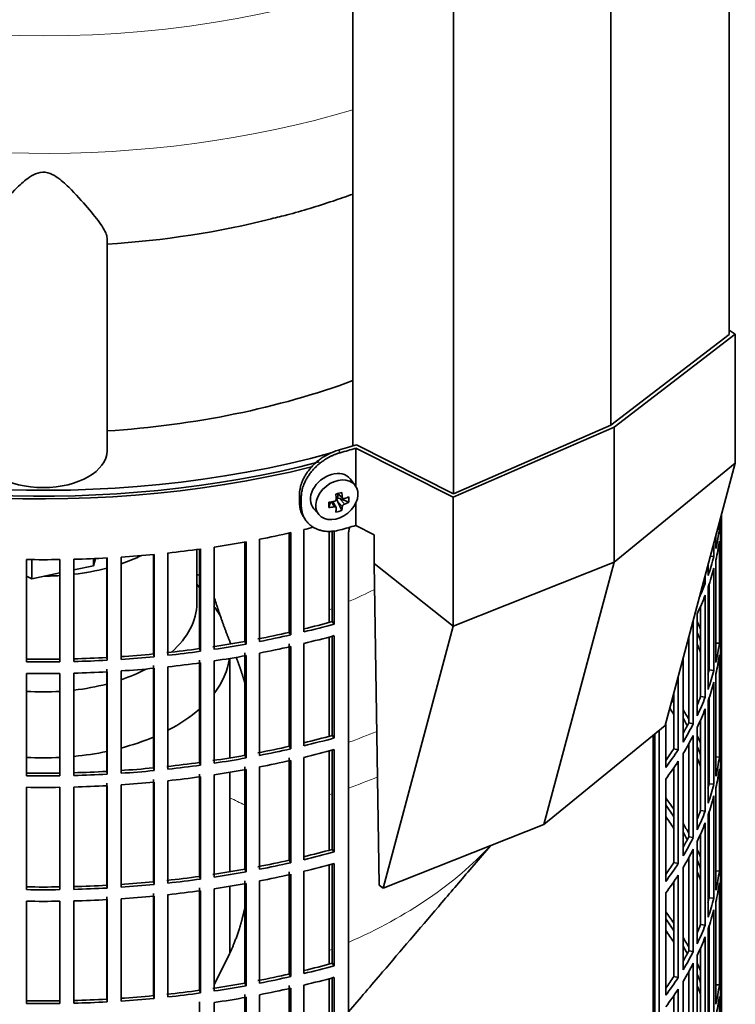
# Model space of a CAD drawing. Header units: millimetres. Extents: x 400 to 1291, y -2194 to 1779.
# Tile 7 of 31: x 1137 to 1288, y -1989 to -1781. Entities that reach past the tile are written whole.
import ezdxf

# ---------------------------------------------------------------- set-up
doc = ezdxf.new("R2010")
doc.units = ezdxf.units.MM
for name, color, linetype in [('M5X8_UNI7687', 7, 'Continuous'), ('MID_344-5', 7, 'Continuous'), ('VSI184-254_GIUNT', 7, 'Continuous'), ('VSI344-454_FILTR', 7, 'Continuous'), ('VSI344-454_SUPPO', 7, 'Continuous'), ('VSI344-454_TERMI', 7, 'Continuous'), ('VSI344_DIFFUSORE', 7, 'Continuous')]:
    doc.layers.add(name, color=color, linetype=linetype)

# ---------------------------------------------------------------- blocks, each defined once
blk = doc.blocks.new('SE4')
at = {"layer": 'M5X8_UNI7687', "color": 7, "linetype": 'Continuous', "lineweight": 35}
for p, q in [((1208.03, -1879.78), (1207.03, -1878.43)), ((1204.22, -1881.49), (1205.39, -1882.5)), ((1204.3, -1881.56), (1204.3, -1882.44)), ((1202.43, -1884.45), (1202.78, -1883.27)), ((1203.96, -1884.44), (1203.26, -1883.19)), ((1205.17, -1885.05), (1204.27, -1883.08)), ((1206.66, -1883.31), (1204.72, -1882.55)), ((1199.25, -1884.71), (1200.36, -1885.97))]:
    blk.add_line(p, q, dxfattribs=at)
at = {"layer": 'M5X8_UNI7687', "color": 4, "linetype": 'Continuous', "lineweight": 9}
for p, q in [((1204.35, -1881.46), (1205.28, -1882.26)), ((1203.54, -1884.29), (1202.95, -1883.24)), ((1205.28, -1884.23), (1204.27, -1883.08)), ((1204.72, -1882.55), (1205.73, -1883.7))]:
    blk.add_line(p, q, dxfattribs=at)
at = {"layer": 'M5X8_UNI7687', "color": 7, "linetype": 'Continuous', "lineweight": 35}
for centre, major_axis, ratio, start_param, end_param in [((1203.07, -1881.48), (3.89, 3.14), 0.739997, 0, 3.172175), ((1203.07, -1881.48), (3.89, 3.14), 0.739997, 6.252603, 6.283185), ((1201.38, -1881.89), (8.97, 2.29), 0.035701, -1.293098, -1.143406), ((1200.59, -1878.21), (2.06, -9.79), 0.279258, 1.046834, 1.161394), ((1204.53, -1882.74), (0.391, 0.312), 0.744948, 1.56038, 2.087178), ((1204.73, -1882.96), (-0.837, 0.408), 0.40333, 4.914112, 5.432313), ((1200.31, -1878.28), (3.16, -9.49), 0.408248, 1.007206, 1.121766), ((1200.45, -1878.37), (9.99, 0.43), 0.510658, -1.036687, -0.922127), ((1198.6, -1880.14), (6.65, -6.44), 0.71261, 0.529363, 0.679055), ((1204.16, -1878.65), (-1.01, -9.2), 0.152739, -1.021742, -0.87205), ((1200.45, -1878.37), (9.99, 0.43), 0.510658, -1.393505, -1.278945), ((1200.45, -1878.12), (9.99, -0.48), 0.639648, -1.340934, -1.226375), ((1204.73, -1882.96), (-0.449, 0.845), 0.482969, 0.934611, 1.452812), ((1200.31, -1878.28), (3.16, -9.49), 0.408248, 0.650389, 0.764948), ((1200.45, -1878.12), (9.99, -0.48), 0.639648, -0.984117, -0.869557), ((1200.59, -1878.21), (2.06, -9.79), 0.279258, 0.690017, 0.804576), ((1201.38, -1876.89), (7.61, -5.28), 0.901051, 5.557555, 5.707247)]:
    blk.add_ellipse(centre, major_axis=major_axis, ratio=ratio, start_param=start_param, end_param=end_param, dxfattribs=at)
blk.add_ellipse((1204.12, -1882.79), major_axis=(-3.84, -3.1), ratio=0.739997, dxfattribs=at)
for points in [[(1205.28, -1882.26), (1205.28, -1882.27), (1205.28, -1882.3), (1205.29, -1882.34), (1205.3, -1882.38), (1205.32, -1882.41), (1205.34, -1882.44), (1205.36, -1882.47), (1205.39, -1882.5), (1205.42, -1882.52), (1205.45, -1882.54), (1205.49, -1882.55), (1205.53, -1882.56), (1205.56, -1882.57), (1205.6, -1882.57), (1205.64, -1882.57), (1205.68, -1882.56), (1205.71, -1882.55), (1205.73, -1882.54)], [(1203.54, -1883.13), (1203.55, -1883.13), (1203.59, -1883.12), (1203.63, -1883.11), (1203.68, -1883.09), (1203.72, -1883.07), (1203.76, -1883.04), (1203.8, -1883.01), (1203.83, -1882.98), (1203.87, -1882.94), (1203.9, -1882.9), (1203.92, -1882.86), (1203.94, -1882.82), (1203.96, -1882.78), (1203.98, -1882.74), (1203.98, -1882.69), (1203.99, -1882.65), (1203.99, -1882.62), (1203.99, -1882.6)], [(1203.99, -1884.58), (1203.99, -1884.56), (1203.99, -1884.54), (1203.98, -1884.5), (1203.98, -1884.47), (1203.96, -1884.44), (1203.94, -1884.41), (1203.92, -1884.39), (1203.9, -1884.36), (1203.87, -1884.34), (1203.83, -1884.32), (1203.8, -1884.31), (1203.76, -1884.3), (1203.72, -1884.29), (1203.68, -1884.28), (1203.63, -1884.28), (1203.59, -1884.29), (1203.55, -1884.29), (1203.54, -1884.29)], [(1205.73, -1883.7), (1205.71, -1883.71), (1205.68, -1883.72), (1205.64, -1883.74), (1205.6, -1883.76), (1205.56, -1883.79), (1205.53, -1883.82), (1205.49, -1883.85), (1205.45, -1883.89), (1205.42, -1883.92), (1205.39, -1883.96), (1205.36, -1884), (1205.34, -1884.04), (1205.32, -1884.08), (1205.3, -1884.12), (1205.29, -1884.15), (1205.28, -1884.19), (1205.28, -1884.22), (1205.28, -1884.23)]]:
    blk.add_open_spline(points, degree=3, dxfattribs=at)
at = {"layer": 'MID_344-5', "color": 7, "linetype": 'Continuous', "lineweight": 35}
for p, q in [((1287.13, -1847.82), (1287.13, -965.33)), ((1262.07, -1867.03), (1262.07, -984.3)), ((1207.52, -988.61), (1207.52, -1871.42)), ((1228.81, -1881.5), (1228.81, -998.77))]:
    blk.add_line(p, q, dxfattribs=at)
at = {"layer": 'VSI184-254_GIUNT', "color": 7, "linetype": 'Continuous', "lineweight": 35}
for p, q in [((1174.5, -1904.67), (1174.5, -1893.3)), ((1175.06, -1901.38), (1174.5, -1900.66)), ((1181.5, -1937.38), (1181.5, -1916.34)), ((1181.5, -1961.47), (1181.5, -1940.43)), ((1181.5, -1978.53), (1181.5, -1964.52))]:
    blk.add_line(p, q, dxfattribs=at)
for centre, major_axis, start_param, end_param in [((1142, -1880.17), (-32.5, 0), -4.180525, -4.017085), ((1142, -1880.17), (-32.5, 0), 1.577864, 1.67924), ((1142, -1880.17), (-32.5, 0), 1.772095, 1.997343), ((1142, -1904.67), (-32.5, 0), 2.557531, 3.141593), ((1142, -1914.57), (39.5, 0), 0.310962, 0.420534), ((1142, -1914.57), (39.5, 0), 5.869049, 6.204321), ((1142, -1904.67), (-32.5, 0), -4.180525, -3.976979), ((1142, -1904.67), (-32.5, 0), 1.772095, 1.997343), ((1142, -1904.67), (-32.5, 0), 1.462353, 1.67924), ((1142, -1914.57), (39.5, 0), -0.839288, -0.579133), ((1142, -1914.57), (39.5, 0), -1.14036, -0.9396), ((1142, -1914.57), (39.5, 0), 4.877649, 5.059742), ((1142, -1914.57), (39.5, 0), 4.62322, 4.801558)]:
    blk.add_ellipse(centre, major_axis=major_axis, ratio=0.57735, start_param=start_param, end_param=end_param, dxfattribs=at)
at = {"layer": 'VSI344-454_FILTR', "color": 7, "linetype": 'Continuous', "lineweight": 35}
for p, q in [((1198.77, -1875.84), (1198.78, -1875.84)), ((1285.49, -1907.37), (1285.49, -1885.98)), ((1285.5, -2032.45), (1285.5, -1885.95)), ((1285.04, -1889.06), (1285.04, -1887.67)), ((1285.25, -1887.34), (1285.25, -1886.9)), ((1194.03, -1910.84), (1194.03, -1889.82)), ((1194.37, -1911.38), (1194.37, -1889.74)), ((1197.14, -1910.73), (1197.14, -1889.1)), ((1203.16, -1908.55), (1203.16, -1889.32)), ((1203.56, -1909.08), (1203.56, -1889.28)), ((1206.59, -2111.33), (1206.59, -1890.06)), ((1284.3, -1893.09), (1284.3, -1890.42)), ((1284.67, -1889.03), (1285.04, -1889.06)), ((1285.25, -1911.42), (1285.25, -1889.79)), ((1178.16, -1914.42), (1178.16, -1892.78)), ((1184.65, -1912.75), (1184.65, -1891.71)), ((1184.92, -1913.3), (1184.92, -1891.66)), ((1187.76, -1912.77), (1187.76, -1891.13)), ((1283.89, -1894.8), (1283.89, -1891.97)), ((1285.04, -1913.14), (1285.04, -1891.51)), ((1158.48, -1916.55), (1158.48, -1894.91)), ((1165.31, -1915.41), (1165.31, -1894.36)), ((1165.45, -1915.98), (1165.45, -1894.34)), ((1168.39, -1915.68), (1168.39, -1894.04)), ((1175.06, -1914.27), (1175.06, -1893.23)), ((1175.27, -1914.84), (1175.27, -1893.2)), ((1283.15, -1894.73), (1283.89, -1894.8)), ((1138.48, -1917.07), (1138.48, -1895.43)), ((1145.52, -1917.07), (1145.52, -1895.43)), ((1148.5, -1917.01), (1148.5, -1895.37)), ((1155.45, -1916.15), (1155.45, -1895.09)), ((1155.52, -1916.73), (1155.52, -1895.09)), ((1282.67, -1898.8), (1282.67, -1896.53)), ((1284.3, -1917.18), (1284.3, -1895.54)), ((1282.05, -1900.48), (1282.05, -1898.84)), ((1283.89, -1918.89), (1283.89, -1897.25)), ((1281.62, -1900.42), (1282.05, -1900.48)), ((1282.9, -1918.79), (1282.9, -1900.56)), ((1282.05, -1924.57), (1282.05, -1902.93)), ((1282.67, -1922.89), (1282.67, -1901.25)), ((1281.08, -1924.43), (1281.08, -1905.28)), ((1280.34, -1928.51), (1280.34, -1906.87)), ((1285.25, -1907.36), (1285.49, -1907.37)), ((1203.16, -1908.55), (1203.56, -1909.08)), ((1279.52, -1930.17), (1279.52, -1908.53)), ((1194.03, -1910.84), (1194.37, -1911.38)), ((1203.56, -1933.17), (1203.56, -1911.53)), ((1285.49, -1931.45), (1285.49, -1909.81)), ((1184.65, -1912.75), (1184.92, -1913.3)), ((1194.03, -1934.92), (1194.03, -1913.29)), ((1197.14, -1934.82), (1197.14, -1913.18)), ((1203.16, -1932.64), (1203.16, -1911.64)), ((1278.57, -1929.99), (1278.57, -1911.81)), ((1284.3, -1913.1), (1285.04, -1913.14)), ((1165.31, -1915.41), (1165.45, -1915.98)), ((1175.06, -1914.27), (1175.27, -1914.84)), ((1184.65, -1936.83), (1184.65, -1915.19)), ((1184.92, -1937.39), (1184.92, -1915.75)), ((1187.76, -1936.86), (1187.76, -1915.22)), ((1194.37, -1935.47), (1194.37, -1913.83)), ((1285.04, -1937.23), (1285.04, -1915.59)), ((1285.25, -1935.51), (1285.25, -1913.87)), ((1155.45, -1916.15), (1155.52, -1916.73)), ((1165.31, -1939.49), (1165.31, -1917.86)), ((1175.06, -1938.36), (1175.06, -1916.72)), ((1175.27, -1938.92), (1175.27, -1917.29)), ((1178.16, -1938.51), (1178.16, -1916.87)), ((1277.35, -1934.03), (1277.35, -1916.37)), ((1138.48, -1941.16), (1138.48, -1919.52)), ((1145.52, -1941.16), (1145.52, -1919.52)), ((1148.5, -1941.1), (1148.5, -1919.46)), ((1155.45, -1940.24), (1155.45, -1918.6)), ((1155.52, -1940.81), (1155.52, -1919.17)), ((1158.48, -1940.63), (1158.48, -1918.99)), ((1165.45, -1940.07), (1165.45, -1918.43)), ((1168.39, -1939.77), (1168.39, -1918.13)), ((1282.9, -1918.79), (1283.89, -1918.89)), ((1284.3, -1941.27), (1284.3, -1919.63)), ((1276.33, -1935.65), (1276.33, -1920.18)), ((1283.89, -1942.97), (1283.89, -1921.34)), ((1275.4, -1935.43), (1275.4, -1923.64)), ((1281.08, -1924.43), (1282.05, -1924.57)), ((1282.67, -1946.97), (1282.67, -1925.34)), ((1282.9, -1942.87), (1282.9, -1924.64)), ((1282.05, -1948.66), (1282.05, -1927.02)), ((1273.69, -1939.41), (1273.69, -1930.01)), ((1278.57, -1929.99), (1279.52, -1930.17)), ((1281.08, -1948.52), (1281.08, -1929.37)), ((1271.41, -2071.79), (1271.41, -1932.28)), ((1272.32, -2072.03), (1272.32, -1931.53)), ((1280.34, -1952.6), (1280.34, -1930.96)), ((1285.25, -1931.45), (1285.49, -1931.45)), ((1203.16, -1932.64), (1203.56, -1933.17)), ((1278.57, -1954.08), (1278.57, -1934.39)), ((1279.52, -1954.25), (1279.52, -1932.62)), ((1285.49, -1955.54), (1285.49, -1933.9)), ((1194.03, -1934.92), (1194.37, -1935.47)), ((1203.16, -1956.73), (1203.16, -1935.73)), ((1203.56, -1957.26), (1203.56, -1935.62)), ((1275.4, -1935.43), (1276.33, -1935.65)), ((1277.35, -1958.12), (1277.35, -1936.48)), ((1175.06, -1938.36), (1175.27, -1938.92)), ((1184.65, -1936.83), (1184.92, -1937.39)), ((1194.03, -1959.01), (1194.03, -1937.37)), ((1194.37, -1959.55), (1194.37, -1937.92)), ((1197.14, -1958.91), (1197.14, -1937.27)), ((1276.33, -1959.73), (1276.33, -1938.1)), ((1284.3, -1937.18), (1285.04, -1937.23)), ((1285.25, -1959.6), (1285.25, -1937.96)), ((1155.45, -1940.24), (1155.52, -1940.81)), ((1165.31, -1939.49), (1165.45, -1940.07)), ((1184.65, -1960.92), (1184.65, -1939.28)), ((1184.92, -1961.47), (1184.92, -1939.84)), ((1187.76, -1960.94), (1187.76, -1939.3)), ((1275.4, -1959.52), (1275.4, -1939.48)), ((1285.04, -1961.32), (1285.04, -1939.68)), ((1155.45, -1964.32), (1155.45, -1942.69)), ((1165.31, -1963.58), (1165.31, -1941.94)), ((1165.45, -1964.15), (1165.45, -1942.52)), ((1168.39, -1963.85), (1168.39, -1942.22)), ((1175.06, -1962.45), (1175.06, -1940.81)), ((1175.27, -1963.01), (1175.27, -1941.37)), ((1178.16, -1962.59), (1178.16, -1940.96)), ((1273.69, -1963.5), (1273.69, -1941.86)), ((1138.48, -1965.24), (1138.48, -1943.6)), ((1145.52, -1965.24), (1145.52, -1943.6)), ((1148.5, -1965.18), (1148.5, -1943.54)), ((1155.52, -1964.9), (1155.52, -1943.26)), ((1158.48, -1964.72), (1158.48, -1943.08)), ((1282.9, -1942.87), (1283.89, -1942.97)), ((1284.3, -1965.35), (1284.3, -1943.72)), ((1283.89, -1967.06), (1283.89, -1945.42)), ((1281.08, -1948.52), (1282.05, -1948.66)), ((1282.9, -1966.96), (1282.9, -1948.73)), ((1282.05, -1972.74), (1282.05, -1951.11)), ((1282.67, -1971.06), (1282.67, -1949.42)), ((1278.57, -1954.08), (1279.52, -1954.25)), ((1280.34, -1976.68), (1280.34, -1955.05)), ((1281.08, -1972.6), (1281.08, -1953.45)), ((1203.16, -1956.73), (1203.56, -1957.26)), ((1279.52, -1978.34), (1279.52, -1956.7)), ((1285.25, -1955.53), (1285.49, -1955.54)), ((1194.03, -1959.01), (1194.37, -1959.55)), ((1278.57, -1978.16), (1278.57, -1958.47)), ((1285.49, -1979.63), (1285.49, -1957.99)), ((1184.65, -1960.92), (1184.92, -1961.47)), ((1194.03, -1983.1), (1194.03, -1961.46)), ((1197.14, -1982.99), (1197.14, -1961.36)), ((1203.16, -1980.81), (1203.16, -1959.82)), ((1203.56, -1981.34), (1203.56, -1959.71)), ((1275.4, -1959.52), (1276.33, -1959.73)), ((1277.35, -1982.2), (1277.35, -1960.57)), ((1284.3, -1961.27), (1285.04, -1961.32)), ((1165.31, -1963.58), (1165.45, -1964.15)), ((1175.06, -1962.45), (1175.27, -1963.01)), ((1184.65, -1985.01), (1184.65, -1963.37)), ((1187.76, -1985.03), (1187.76, -1963.39)), ((1194.37, -1983.64), (1194.37, -1962)), ((1275.4, -1983.61), (1275.4, -1963.57)), ((1276.33, -1983.82), (1276.33, -1962.18)), ((1285.25, -1983.68), (1285.25, -1962.05)), ((1155.45, -1964.32), (1155.52, -1964.9)), ((1175.06, -1986.53), (1175.06, -1964.89)), ((1175.27, -1987.1), (1175.27, -1965.46)), ((1178.16, -1986.68), (1178.16, -1965.04)), ((1184.92, -1985.56), (1184.92, -1963.92)), ((1285.04, -1985.4), (1285.04, -1963.77)), ((1138.48, -1989.33), (1138.48, -1967.69)), ((1145.52, -1989.33), (1145.52, -1967.69)), ((1148.5, -1989.27), (1148.5, -1967.63)), ((1155.45, -1988.41), (1155.45, -1966.77)), ((1155.52, -1988.99), (1155.52, -1967.35)), ((1158.48, -1988.81), (1158.48, -1967.17)), ((1165.31, -1987.67), (1165.31, -1966.03)), ((1165.45, -1988.24), (1165.45, -1966.6)), ((1168.39, -1987.94), (1168.39, -1966.3)), ((1273.69, -1987.59), (1273.69, -1965.95)), ((1282.9, -1966.96), (1283.89, -1967.06)), ((1284.3, -1989.44), (1284.3, -1967.8)), ((1283.89, -1991.15), (1283.89, -1969.51)), ((1281.08, -1972.6), (1282.05, -1972.74)), ((1282.67, -1995.15), (1282.67, -1973.51)), ((1282.9, -1991.05), (1282.9, -1972.82)), ((1282.05, -1996.83), (1282.05, -1975.19)), ((1278.57, -1978.16), (1279.52, -1978.34)), ((1281.08, -1996.69), (1281.08, -1977.54)), ((1280.34, -2000.77), (1280.34, -1979.13)), ((1285.25, -1979.62), (1285.49, -1979.63)), ((1203.16, -1980.81), (1203.56, -1981.34)), ((1279.52, -2002.43), (1279.52, -1980.79)), ((1285.49, -2003.71), (1285.49, -1982.07)), ((1194.03, -1983.1), (1194.37, -1983.64)), ((1203.16, -2004.9), (1203.16, -1983.9)), ((1203.56, -2005.43), (1203.56, -1983.79)), ((1275.4, -1983.61), (1276.33, -1983.82)), ((1278.57, -2002.25), (1278.57, -1982.56)), ((1175.06, -1986.53), (1175.27, -1987.1)), ((1184.65, -1985.01), (1184.92, -1985.56)), ((1194.03, -2007.18), (1194.03, -1985.55)), ((1194.37, -2007.73), (1194.37, -1986.09)), ((1197.14, -2007.08), (1197.14, -1985.44)), ((1276.33, -2007.91), (1276.33, -1986.27)), ((1277.35, -2006.29), (1277.35, -1984.65)), ((1284.3, -1985.36), (1285.04, -1985.4)), ((1285.25, -2007.77), (1285.25, -1986.13)), ((1155.45, -1988.41), (1155.52, -1988.99)), ((1165.31, -1987.67), (1165.45, -1988.24)), ((1184.65, -2009.09), (1184.65, -1987.45)), ((1184.92, -2009.65), (1184.92, -1988.01)), ((1187.76, -2009.12), (1187.76, -1987.48)), ((1275.4, -2007.69), (1275.4, -1987.66)), ((1285.04, -2009.49), (1285.04, -1987.85)), ((1175.06, -2010.62), (1175.06, -1988.98)), ((1178.16, -2010.77), (1178.16, -1989.13))]:
    blk.add_line(p, q, dxfattribs=at)
for centre, radius, start, end in [((1142, -1646.96), 248.5, 269.189, 270.811), ((1142, -1669.75), 246.77, 269.1833, 270.8167), ((1142, -1668.59), 248.5, 269.189, 270.811), ((1142, -1671.04), 248.5, 269.189, 270.811), ((1142, -1693.84), 246.77, 269.1833, 270.8167), ((1142, -1692.68), 248.5, 269.189, 270.811), ((1142, -1695.13), 248.5, 269.189, 270.811), ((1142, -1717.92), 246.77, 269.1833, 270.8167), ((1142, -1716.77), 248.5, 269.189, 270.811), ((1142, -1719.22), 248.5, 269.189, 270.811), ((1142, -1742.01), 246.77, 269.1833, 270.8167), ((1142, -1740.85), 248.5, 269.189, 270.811)]:
    blk.add_arc(centre, radius, start, end, dxfattribs=at)
for centre, major_axis, start_param, end_param in [((1142, -1799.75), (143.5, 0), 2.974441, 5.119162), ((1142, -1799.75), (142.5, 0), 3.141593, 5.134734), ((1142, -1884.87), (143.5, 0), 6.223771, 6.269479), ((1142, -1812.61), (143.5, 0), -1.176432, -1.161145), ((1142, -1882.42), (143.5, 0), -0.059414, -0.051136), ((1142, -1812.61), (143.5, 0), -1.246245, -1.197216), ((1142, -1882.42), (143.5, 0), -0.129227, -0.080212), ((1142, -1812.61), (143.5, 0), -1.316058, -1.267029), ((1142, -1884.87), (143.5, 0), -0.129227, -0.080212), ((1142, -1812.61), (143.5, 0), -1.455685, -1.406655), ((1142, -1812.61), (143.5, 0), -1.385871, -1.336842), ((1142, -1882.42), (143.5, 0), -0.199041, -0.150025), ((1142, -1812.61), (143.5, 0), 4.757688, 4.806717), ((1142, -1978.76), (142.5, 0), 1.33667, 1.340701), ((1142, -1884.87), (143.5, 0), -0.199041, -0.150025), ((1142, -1882.42), (143.5, 0), -0.255831, -0.219838), ((1142, -1884.87), (143.5, 0), -0.268854, -0.219838), ((1142, -1906.5), (143.5, 0), 6.223771, 6.272786), ((1142, -1834.24), (142.5, 0), -1.17351, -1.127231), ((1142, -1834.24), (143.5, 0), -1.176432, -1.127403), ((1142, -1884.87), (143.5, 0), -0.292688, -0.289652), ((1142, -1930.59), (143.5, 0), 0.248961, 0.268854), ((1142, -1834.24), (142.5, 0), -1.246417, -1.197044), ((1142, -1834.24), (143.5, 0), -1.246245, -1.197216), ((1142, -1836.69), (143.5, 0), -1.176432, -1.127403), ((1142, -1930.59), (142.5, 0), 0.219666, 0.24208), ((1142, -1908.95), (143.5, 0), 6.223771, 6.272786), ((1142, -1834.24), (142.5, 0), -1.31623, -1.266857), ((1142, -1834.24), (143.5, 0), -1.316058, -1.267029), ((1142, -1933.04), (142.5, 0), 0.219666, 0.24208), ((1142, -1906.5), (143.5, 0), -0.129227, -0.080212), ((1142, -1834.24), (142.5, 0), -1.455857, -1.406483), ((1142, -1834.24), (142.5, 0), -1.386044, -1.33667), ((1142, -1834.24), (143.5, 0), -1.385871, -1.336842), ((1142, -1836.69), (143.5, 0), -1.316058, -1.267029), ((1142, -1836.69), (143.5, 0), -1.246245, -1.197216), ((1142, -1930.59), (143.5, 0), 0.190538, 0.199041), ((1142, -1908.95), (143.5, 0), -0.129227, -0.080212), ((1142, -1834.24), (142.5, 0), 4.757515, 4.806889), ((1142, -1834.24), (143.5, 0), 4.757688, 4.806717), ((1142, -1834.24), (143.5, 0), -1.455685, -1.406655), ((1142, -1836.69), (143.5, 0), -1.385871, -1.336842), ((1142, -1930.59), (142.5, 0), 0.149853, 0.160574), ((1142, -1836.69), (143.5, 0), 4.757688, 4.806717), ((1142, -1836.69), (143.5, 0), -1.455685, -1.406655), ((1142, -1906.5), (142.5, 0), -0.161977, -0.149853), ((1142, -1906.5), (143.5, 0), -0.199041, -0.150025), ((1142, -1908.95), (143.5, 0), -0.199041, -0.150025), ((1142, -1954.68), (142.5, 0), 0.359293, 0.367215), ((1142, -1906.5), (142.5, 0), -0.24208, -0.219666), ((1142, -1906.5), (143.5, 0), -0.268854, -0.219838), ((1142, -1957.13), (142.5, 0), 0.359293, 0.376293), ((1142, -1954.68), (143.5, 0), 0.312025, 0.338667), ((1142, -1908.95), (143.5, 0), -0.268854, -0.219838), ((1142, -1954.68), (142.5, 0), 0.297119, 0.318145), ((1142, -1906.5), (142.5, 0), -0.318145, -0.28948), ((1142, -1906.5), (143.5, 0), -0.338667, -0.289652), ((1142, -1930.59), (143.5, 0), 6.223771, 6.272786), ((1142, -1858.33), (142.5, 0), -1.17351, -1.127231), ((1142, -1858.33), (143.5, 0), -1.176432, -1.127403), ((1142, -1908.95), (143.5, 0), -0.338667, -0.289652), ((1142, -1954.68), (143.5, 0), 0.248961, 0.268854), ((1142, -1933.04), (143.5, 0), 6.223771, 6.272786), ((1142, -1858.33), (142.5, 0), -1.246417, -1.197044), ((1142, -1858.33), (143.5, 0), -1.246245, -1.197216), ((1142, -1860.78), (143.5, 0), -1.176432, -1.127403), ((1142, -1906.5), (142.5, 0), -0.39195, -0.359293), ((1142, -1906.5), (143.5, 0), -0.40848, -0.359465), ((1142, -1954.68), (142.5, 0), 0.219666, 0.24208), ((1142, -1858.33), (142.5, 0), -1.386044, -1.33667), ((1142, -1858.33), (142.5, 0), -1.31623, -1.266857), ((1142, -1858.33), (143.5, 0), -1.316058, -1.267029), ((1142, -1860.78), (143.5, 0), -1.246245, -1.197216), ((1142, -1908.95), (143.5, 0), -0.40848, -0.359465), ((1142, -1957.13), (142.5, 0), 0.219666, 0.24208), ((1142, -1954.68), (143.5, 0), 0.190538, 0.199041), ((1142, -1930.59), (143.5, 0), -0.129227, -0.080212), ((1142, -1858.33), (142.5, 0), 4.757515, 4.806889), ((1142, -1858.33), (142.5, 0), -1.455857, -1.406483), ((1142, -1858.33), (143.5, 0), -1.455685, -1.406655), ((1142, -1858.33), (143.5, 0), -1.385871, -1.336842), ((1142, -1860.78), (143.5, 0), -1.316058, -1.267029), ((1142, -1933.04), (143.5, 0), -0.129227, -0.080212), ((1142, -1858.33), (143.5, 0), 4.757688, 4.806717), ((1142, -1860.78), (143.5, 0), -1.455685, -1.406655), ((1142, -1860.78), (143.5, 0), -1.385871, -1.336842), ((1142, -1954.68), (142.5, 0), 0.149853, 0.160574), ((1142, -1860.78), (143.5, 0), 4.757688, 4.806717), ((1142, -1930.59), (142.5, 0), -0.161977, -0.149853), ((1142, -1930.59), (143.5, 0), -0.199041, -0.150025), ((1142, -1978.76), (143.5, 0), 0.37741, 0.40848), ((1142, -1933.04), (143.5, 0), -0.199041, -0.150025), ((1142, -1978.76), (142.5, 0), 0.359293, 0.39195), ((1142, -1930.59), (142.5, 0), -0.24208, -0.219666), ((1142, -1930.59), (143.5, 0), -0.268854, -0.219838), ((1142, -1981.21), (142.5, 0), 0.359293, 0.39195), ((1142, -1933.04), (143.5, 0), -0.268854, -0.219838), ((1142, -1978.76), (143.5, 0), 0.312025, 0.338667), ((1142, -1978.76), (142.5, 0), 0.297119, 0.318145), ((1142, -1930.59), (142.5, 0), -0.318145, -0.28948), ((1142, -1930.59), (143.5, 0), -0.338667, -0.289652), ((1142, -1882.42), (142.5, 0), -1.17351, -1.127231), ((1142, -1882.42), (143.5, 0), -1.176432, -1.127403), ((1142, -1933.04), (143.5, 0), -0.338667, -0.289652), ((1142, -1978.76), (143.5, 0), 0.248961, 0.268854), ((1142, -1954.68), (143.5, 0), 6.223771, 6.272786), ((1142, -1882.42), (142.5, 0), -1.246417, -1.197044), ((1142, -1978.76), (142.5, 0), 0.219666, 0.24208), ((1142, -1957.13), (143.5, 0), 6.223771, 6.272786), ((1142, -1882.42), (142.5, 0), -1.31623, -1.266857), ((1142, -1882.42), (143.5, 0), -1.316058, -1.267029), ((1142, -1882.42), (143.5, 0), -1.246245, -1.197216), ((1142, -1884.87), (143.5, 0), -1.176432, -1.127403), ((1142, -1930.59), (142.5, 0), -0.39195, -0.359293), ((1142, -1930.59), (143.5, 0), -0.40848, -0.359465), ((1142, -1981.21), (142.5, 0), 0.219666, 0.24208), ((1142, -1954.68), (143.5, 0), -0.129227, -0.080212), ((1142, -1882.42), (142.5, 0), -1.455857, -1.406483), ((1142, -1882.42), (142.5, 0), -1.386044, -1.33667), ((1142, -1882.42), (143.5, 0), -1.385871, -1.336842), ((1142, -1884.87), (143.5, 0), -1.246245, -1.197216), ((1142, -1933.04), (143.5, 0), -0.40848, -0.359465), ((1142, -1978.76), (143.5, 0), 0.190538, 0.199041), ((1142, -1882.42), (142.5, 0), 4.757515, 4.806889), ((1142, -1882.42), (143.5, 0), 4.757688, 4.806717), ((1142, -1882.42), (143.5, 0), -1.455685, -1.406655), ((1142, -1884.87), (143.5, 0), -1.385871, -1.336842), ((1142, -1884.87), (143.5, 0), -1.316058, -1.267029), ((1142, -1978.76), (142.5, 0), 0.149853, 0.160574), ((1142, -1957.13), (143.5, 0), -0.129227, -0.080212), ((1142, -1884.87), (143.5, 0), 4.757688, 4.806717), ((1142, -1884.87), (143.5, 0), -1.455685, -1.406655), ((1142, -1954.68), (142.5, 0), -0.161977, -0.149853), ((1142, -1954.68), (143.5, 0), -0.199041, -0.150025), ((1142, -1957.13), (143.5, 0), -0.199041, -0.150025), ((1142, -2002.85), (143.5, 0), 0.37741, 0.40848), ((1142, -2002.85), (142.5, 0), 0.359293, 0.39195), ((1142, -2005.3), (142.5, 0), 0.359293, 0.39195), ((1142, -1954.68), (142.5, 0), -0.24208, -0.219666), ((1142, -1954.68), (143.5, 0), -0.268854, -0.219838), ((1142, -2002.85), (143.5, 0), 0.312025, 0.338667), ((1142, -1957.13), (143.5, 0), -0.268854, -0.219838), ((1142, -2002.85), (142.5, 0), 0.297119, 0.318145), ((1142, -1954.68), (142.5, 0), -0.318145, -0.28948), ((1142, -1954.68), (143.5, 0), -0.338667, -0.289652), ((1142, -1978.76), (143.5, 0), 6.223771, 6.272786), ((1142, -1906.5), (142.5, 0), -1.17351, -1.127231), ((1142, -1906.5), (143.5, 0), -1.176432, -1.127403), ((1142, -1957.13), (143.5, 0), -0.338667, -0.289652), ((1142, -2002.85), (143.5, 0), 0.248961, 0.268854), ((1142, -1981.21), (143.5, 0), 6.223771, 6.272786), ((1142, -1906.5), (142.5, 0), -1.246417, -1.197044), ((1142, -1906.5), (143.5, 0), -1.246245, -1.197216), ((1142, -1908.95), (143.5, 0), -1.176432, -1.127403), ((1142, -1954.68), (142.5, 0), -0.39195, -0.359293), ((1142, -1954.68), (143.5, 0), -0.40848, -0.359465), ((1142, -2002.85), (142.5, 0), 0.219666, 0.24208), ((1142, -1906.5), (142.5, 0), -1.386044, -1.33667), ((1142, -1906.5), (142.5, 0), -1.31623, -1.266857), ((1142, -1906.5), (143.5, 0), -1.316058, -1.267029), ((1142, -1908.95), (143.5, 0), -1.246245, -1.197216), ((1142, -1957.13), (143.5, 0), -0.40848, -0.359465), ((1142, -2005.3), (142.5, 0), 0.219666, 0.24208), ((1142, -2002.85), (143.5, 0), 0.190538, 0.199041), ((1142, -1978.76), (143.5, 0), -0.129227, -0.080212), ((1142, -1906.5), (142.5, 0), 4.757515, 4.806889), ((1142, -1906.5), (142.5, 0), -1.455857, -1.406483), ((1142, -1906.5), (143.5, 0), -1.455685, -1.406655), ((1142, -1906.5), (143.5, 0), -1.385871, -1.336842), ((1142, -1908.95), (143.5, 0), -1.316058, -1.267029), ((1142, -1981.21), (143.5, 0), -0.129227, -0.080212), ((1142, -1906.5), (143.5, 0), 4.757688, 4.806717)]:
    blk.add_ellipse(centre, major_axis=major_axis, ratio=0.57735, start_param=start_param, end_param=end_param, dxfattribs=at)
blk.add_open_spline([(1206.59, -1890.06), (1206.59, -1890), (1206.59, -1889.88), (1206.6, -1889.7), (1206.63, -1889.52), (1206.65, -1889.33), (1206.69, -1889.15), (1206.74, -1888.96), (1206.79, -1888.78), (1206.84, -1888.64), (1206.86, -1888.57), (1206.86, -1888.57)], degree=3, knots=[0, 0, 0, 0, 0.027983, 0.0557899, 0.0834734, 0.1110867, 0.1386835, 0.1663177, 0.1940428, 0.2219119, 0.2249378, 0.2249378, 0.2249378, 0.2249378], dxfattribs=at)
at = {"layer": 'VSI344-454_SUPPO', "color": 7, "linetype": 'Continuous', "lineweight": 35}
for p, q in [((1202.48, -1908.74), (1202.48, -1889.38)), ((1139.59, -1899.49), (1139.59, -1895.44)), ((1148.5, -1897.62), (1152.61, -1896.75)), ((1152.61, -1896.75), (1153.09, -1895.21)), ((1152.61, -1896.75), (1152.61, -1895.23)), ((1138.48, -1898.95), (1139.59, -1899.49)), ((1139.59, -1899.49), (1145.52, -1898.24)), ((1202.48, -1932.83), (1202.48, -1911.83)), ((1271.03, -2075.94), (1271.03, -1932.59)), ((1202.48, -1956.91), (1202.48, -1935.91)), ((1231.83, -1961.54), (1236.59, -1955.96)), ((1202.48, -1981), (1202.48, -1960)), ((1178.16, -1985.35), (1181.39, -1978.83)), ((1202.48, -2005.09), (1202.48, -1984.09))]:
    blk.add_line(p, q, dxfattribs=at)
blk.add_ellipse((1142, -1798.52), major_axis=(142.5, 0), ratio=0.57735, start_param=3.023053, end_param=5.154363, dxfattribs=at)
at = {"layer": 'VSI344-454_SUPPO', "color": 4, "linetype": 'Continuous', "lineweight": 9}
for centre, major_axis, start_param, end_param in [((1142, -1855.09), (106.99, 0), -0.922642, -0.855927), ((1142, -1855.09), (106.99, 0), -0.96998, -0.962313), ((1142, -1874.33), (122, 0), -1.012881, -0.953776), ((1142, -1884.01), (122, 0), -1.012881, -0.952299), ((1142, -1974.57), (63.54, 0), 0.834953, 0.899918), ((1142, -1884.01), (122, 0), -1.052104, -1.045723), ((1142, -1927.28), (106.8, 0), 5.361828, 5.798996), ((1142, -1927.28), (106.8, 0), -0.968818, -0.961131)]:
    blk.add_ellipse(centre, major_axis=major_axis, ratio=0.57735, start_param=start_param, end_param=end_param, dxfattribs=at)
at = {"layer": 'VSI344-454_SUPPO', "color": 7, "linetype": 'Continuous', "lineweight": 35}
blk.add_open_spline([(1178.14, -1903.33), (1179.78, -1908.55), (1181.68, -1913.29)], degree=2, dxfattribs=at)
for points, degree, knots in [([(1182.8, -1916.05), (1183.58, -1918.01), (1184.24, -1920.17), (1184.48, -1920.94), (1184.69, -1921.72)], 2, [0.047479, 0.047479, 0.047479, 0.25, 0.25, 0.3209851, 0.3209851, 0.3209851]), ([(1206.59, -1991.1), (1208.95, -1988.33), (1215.12, -1981.12), (1223.56, -1971.24), (1229.72, -1964.01), (1231.83, -1961.54)], 3, [0.1202731, 0.1202731, 0.1202731, 0.1202731, 0.3333333, 0.6666667, 0.8362131, 0.8362131, 0.8362131, 0.8362131]), ([(1184.73, -1968.79), (1184.28, -1970.82), (1183.74, -1972.66), (1182.72, -1976.13), (1181.39, -1978.83)], 2, [0.6182412, 0.6182412, 0.6182412, 0.75, 0.75, 1, 1, 1])]:
    blk.add_open_spline(points, degree=degree, knots=knots, dxfattribs=at)
at = {"layer": 'VSI344-454_TERMI', "color": 7, "linetype": 'Continuous', "lineweight": 35}
for p, q in [((1288.41, -1847.8), (1287.13, -1846.94)), ((1287.13, -1847.82), (1262.07, -1867.03)), ((1262.78, -1867.44), (1288.41, -1847.8)), ((1288.41, -1875.08), (1288.41, -1847.8)), ((1228.76, -1882.24), (1262.78, -1867.44)), ((1262.07, -1867.03), (1228.81, -1881.5)), ((1262.78, -1896.02), (1262.78, -1867.44)), ((1208.13, -1871.88), (1228.76, -1882.24)), ((1208.13, -1879.93), (1208.13, -1871.88)), ((1228.81, -1881.5), (1208.27, -1871.19)), ((1262.78, -1896.02), (1288.41, -1875.08)), ((1288.41, -1875.08), (1273.56, -1930.52)), ((1196.22, -1881.76), (1196.22, -1883.4)), ((1196.59, -1882.3), (1196.59, -1883.93)), ((1228.76, -1909.52), (1228.76, -1882.24)), ((1208.13, -1888.21), (1208.13, -1883.5)), ((1197.2, -1886.63), (1197.57, -1887.16)), ((1208.13, -1888.21), (1212.05, -1890.18)), ((1212.05, -1896.3), (1212.05, -1890.18)), ((1212.05, -1896.3), (1228.76, -1909.52)), ((1213.09, -1964.31), (1212.05, -1896.3)), ((1228.76, -1909.52), (1262.78, -1896.02)), ((1262.78, -1896.02), (1247.92, -1951.46)), ((1228.76, -1909.52), (1213.91, -1964.96)), ((1273.56, -1930.52), (1247.92, -1951.46)), ((1247.92, -1951.46), (1213.91, -1964.96)), ((1213.91, -1964.96), (1213.09, -1964.31))]:
    blk.add_line(p, q, dxfattribs=at)
at = {"layer": 'VSI344-454_TERMI', "color": 4, "linetype": 'Continuous', "lineweight": 9}
for p, q in [((1204.44, -1872.3), (1204.82, -1872.84)), ((1196.22, -1881.76), (1196.59, -1882.3)), ((1196.59, -1883.93), (1196.22, -1883.4))]:
    blk.add_line(p, q, dxfattribs=at)
at = {"layer": 'VSI344-454_TERMI', "color": 7, "linetype": 'Continuous', "lineweight": 35}
for centre, major_axis, start_param, end_param in [((1142, -1797.71), (143.5, 0), -1.120604, -1.090727), ((1142, -1797.71), (144.5, 0), -1.121039, -1.095444), ((1142, -1814.04), (144.5, 0), -1.121039, -1.095444)]:
    blk.add_ellipse(centre, major_axis=major_axis, ratio=0.57735, start_param=start_param, end_param=end_param, dxfattribs=at)
for points, knots in [([(1196.22, -1881.76), (1196.22, -1881.68), (1196.22, -1881.52), (1196.23, -1881.28), (1196.25, -1881.03), (1196.29, -1880.78), (1196.33, -1880.54), (1196.37, -1880.29), (1196.43, -1880.04), (1196.5, -1879.79), (1196.57, -1879.54), (1196.66, -1879.29), (1196.75, -1879.04), (1196.92, -1878.63), (1197.19, -1878.05), (1197.61, -1877.33), (1198.1, -1876.63), (1198.65, -1875.96), (1199.26, -1875.32), (1199.91, -1874.72), (1200.61, -1874.18), (1201.26, -1873.74), (1201.84, -1873.39), (1202.35, -1873.11), (1202.86, -1872.87), (1203.39, -1872.65), (1203.91, -1872.46), (1204.27, -1872.35), (1204.44, -1872.3)], [0, 0, 0, 0, 0.021051, 0.042002, 0.062876, 0.083693, 0.104478, 0.125254, 0.146042, 0.166866, 0.187748, 0.208712, 0.229779, 0.250971, 0.313214, 0.375619, 0.438632, 0.501394, 0.564154, 0.627126, 0.689277, 0.751393, 0.793158, 0.834556, 0.875762, 0.916954, 0.958308, 1, 1, 1, 1]), ([(1204.82, -1872.84), (1204.73, -1872.86), (1204.56, -1872.91), (1204.29, -1873), (1204.03, -1873.09), (1203.76, -1873.19), (1203.5, -1873.29), (1203.24, -1873.41), (1202.99, -1873.53), (1202.73, -1873.65), (1202.47, -1873.79), (1202.22, -1873.93), (1201.97, -1874.07), (1201.55, -1874.33), (1200.99, -1874.71), (1200.29, -1875.26), (1199.64, -1875.85), (1199.03, -1876.49), (1198.48, -1877.17), (1197.99, -1877.87), (1197.57, -1878.59), (1197.26, -1879.24), (1197.03, -1879.82), (1196.87, -1880.33), (1196.75, -1880.82), (1196.66, -1881.32), (1196.6, -1881.81), (1196.6, -1882.14), (1196.59, -1882.3)], [0, 0, 0, 0, 0.020905, 0.041705, 0.062421, 0.083075, 0.103688, 0.124284, 0.144884, 0.165511, 0.186186, 0.206932, 0.227771, 0.248723, 0.310801, 0.372931, 0.435895, 0.498659, 0.561404, 0.62443, 0.686816, 0.749074, 0.79132, 0.833156, 0.874759, 0.916313, 0.958, 1, 1, 1, 1]), ([(1197.19, -1886.62), (1197.07, -1886.44), (1196.88, -1886.13), (1196.65, -1885.66), (1196.49, -1885.24), (1196.37, -1884.8), (1196.28, -1884.34), (1196.23, -1883.88), (1196.22, -1883.56), (1196.22, -1883.4)], [0.6886313, 0.6886313, 0.6886313, 0.6886313, 0.7490621, 0.7913108, 0.8331485, 0.874754, 0.9163096, 0.957998, 1, 1, 1, 1]), ([(1196.59, -1883.93), (1196.59, -1884.01), (1196.6, -1884.17), (1196.61, -1884.41), (1196.63, -1884.65), (1196.66, -1884.88), (1196.7, -1885.11), (1196.75, -1885.33), (1196.81, -1885.55), (1196.88, -1885.77), (1196.95, -1885.98), (1197.04, -1886.19), (1197.13, -1886.4), (1197.3, -1886.73), (1197.57, -1887.18), (1197.99, -1887.69), (1198.48, -1888.16), (1199.03, -1888.56), (1199.64, -1888.89), (1200.29, -1889.16), (1200.99, -1889.35), (1201.63, -1889.45), (1202.22, -1889.49), (1202.73, -1889.5), (1203.24, -1889.47), (1203.76, -1889.4), (1204.29, -1889.3), (1204.64, -1889.21), (1204.82, -1889.17)], [0, 0, 0, 0, 0.021051, 0.042001, 0.062873, 0.08369, 0.104474, 0.125249, 0.146036, 0.166859, 0.18774, 0.208703, 0.229768, 0.250959, 0.313199, 0.375603, 0.438616, 0.501374, 0.564129, 0.627102, 0.689223, 0.75131, 0.793093, 0.834507, 0.875728, 0.916932, 0.958298, 1, 1, 1, 1])]:
    blk.add_open_spline(points, degree=3, knots=knots, dxfattribs=at)
at = {"layer": 'VSI344_DIFFUSORE', "color": 7, "linetype": 'Continuous', "lineweight": 35}
blk.add_line((1155.5, -1872.42), (1155.5, -1827.43), dxfattribs=at)
at = {"layer": 'VSI344_DIFFUSORE', "color": 4, "linetype": 'Continuous', "lineweight": 9}
for centre, major_axis, start_param, end_param in [((1142, -1705.8), (136.58, 0), 2.761012, 5.212737), ((1142, -1727.48), (-142.13, 0), 0.048496, 2.049895)]:
    blk.add_ellipse(centre, major_axis=major_axis, ratio=0.57735, start_param=start_param, end_param=end_param, dxfattribs=at)
at = {"layer": 'VSI344_DIFFUSORE', "color": 7, "linetype": 'Continuous', "lineweight": 35}
for centre, major_axis, start_param, end_param in [((1142, -1759.02), (121.5, 0), 4.82373, 5.12108), ((1142, -1798.52), (121.5, 0), 4.82373, 5.281941), ((1142, -1872.42), (13.5, 0), 3.141593, 6.283185)]:
    blk.add_ellipse(centre, major_axis=major_axis, ratio=0.57735, start_param=start_param, end_param=end_param, dxfattribs=at)
for points, knots in [([(1155.5, -1827.43), (1155.5, -1826.78), (1155.1, -1825.96), (1153.79, -1823.95), (1152.87, -1822.78), (1150.71, -1820.2), (1149.46, -1818.78), (1147.22, -1816.51), (1146.42, -1815.73), (1145.02, -1814.64), (1144.52, -1814.29), (1143.34, -1813.7), (1142.63, -1813.48), (1141.19, -1813.52), (1140.5, -1813.77), (1139.36, -1814.37), (1138.87, -1814.72), (1137.48, -1815.82), (1136.69, -1816.59), (1134.5, -1818.82), (1133.25, -1820.26), (1131.09, -1822.82), (1130.2, -1823.96), (1128.91, -1825.95), (1128.5, -1826.79), (1128.5, -1827.43)], [0, 0, 0, 0, 0.125, 0.125, 0.25, 0.25, 0.375, 0.375, 0.4375, 0.4375, 0.46875, 0.46875, 0.5, 0.5, 0.53125, 0.53125, 0.5625, 0.5625, 0.625, 0.625, 0.75, 0.75, 0.875, 0.875, 1, 1, 1, 1]), ([(1190.22, -1823.35), (1191.47, -1823.06), (1195.66, -1822.07), (1201.53, -1820.24), (1206.16, -1818.63), (1207.56, -1818.13)], [0, 0, 0, 0, 0.1078692, 0.4247802, 0.5649754, 0.5649754, 0.5649754, 0.5649754])]:
    blk.add_open_spline(points, degree=3, knots=knots, dxfattribs=at)

msp = doc.modelspace()

# ---------------------------------------------------------------- block references
msp.add_blockref('SE4', (0, 0))

doc.saveas('drawing.dxf')
